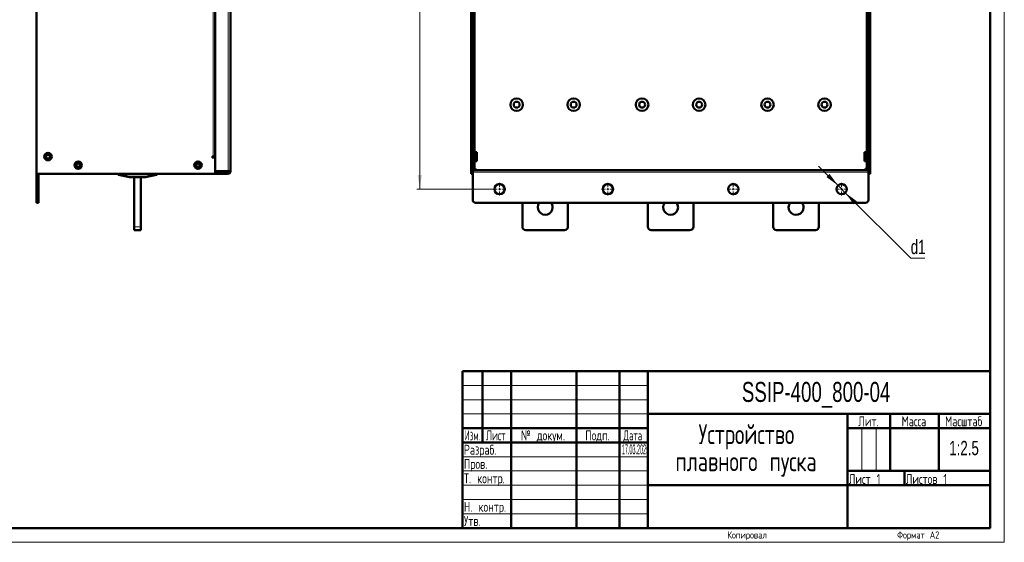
# Model space of a CAD drawing. Header units: millimetres. Extents: x 0 to 594, y 0 to 420.
# Tile 10 of 11: x 249 to 594, y 0 to 183. Entities that reach past the tile are written whole.
import ezdxf

# ---------------------------------------------------------------- set-up
doc = ezdxf.new("R2010")
doc.units = ezdxf.units.MM
doc.layers.add('ОСЕВЫЕ', color=7, linetype='Continuous')
doc.styles.add('SLDTEXTSTYLE0', font='TXT', dxfattribs={"width": 0.7, "bigfont": 'bigfont'})
doc.styles.add('SLDTEXTSTYLE1', font='TXT', dxfattribs={"width": 0.7})
doc.styles.add('SLDTEXTSTYLE2', font='TXT', dxfattribs={"width": 0.597433, "bigfont": 'bigfont'})
doc.styles.add('SLDTEXTSTYLE3', font='TXT', dxfattribs={"width": 0.628357, "bigfont": 'bigfont'})
doc.styles.add('SLDTEXTSTYLE4', font='TXT', dxfattribs={"width": 0.57744, "bigfont": 'bigfont'})
doc.styles.add('SLDTEXTSTYLE5', font='TXT', dxfattribs={"width": 0.326651})
doc.dimstyles.new('SLDDIMSTYLE0', dxfattribs={"dimtxt": 5, "dimasz": 5, "dimexe": 0, "dimexo": 0.0625, "dimgap": 1.25, "dimtad": 2, "dimdec": 1, "dimlfac": 2.5, "dimrnd": 1e-09, "dimzin": 12, "dimdsep": 46, "dimtxsty": 'SLDTEXTSTYLE1', "dimsah": 1, "dimcen": 0.09, "dimadec": 0, "dimazin": 3, "dimtfac": 1, "dimtdec": 3, "dimtofl": 0, "dimtmove": 0, "dimatfit": 3, "dimfxl": 0, "dimfrac": 2, "dimtolj": 1, "dimtzin": 12, "dimarcsym": 0})
doc.dimstyles.new('SLDDIMSTYLE1', dxfattribs={"dimtxt": 5, "dimasz": 5, "dimexe": 0, "dimexo": 0.0625, "dimgap": 1.25, "dimtad": 0, "dimtih": 1, "dimtoh": 1, "dimdec": 1, "dimlfac": 2.5, "dimrnd": 1e-09, "dimzin": 12, "dimdsep": 46, "dimtxsty": 'SLDTEXTSTYLE1', "dimsah": 1, "dimcen": 0, "dimadec": 0, "dimazin": 3, "dimtfac": 1, "dimtdec": 3, "dimtmove": 0, "dimatfit": 3, "dimfxl": 0, "dimfrac": 2, "dimtolj": 1, "dimtzin": 12, "dimarcsym": 0})

# ---------------------------------------------------------------- blocks, each defined once
blk = doc.blocks.new('SW_NOTE_0')
at = {"color": 0, "linetype": 'Continuous', "lineweight": 0, "char_height": 7, "attachment_point": 2, "style": 'SLDTEXTSTYLE0'}
for s, insert in [('Устройство', (21.44, 9)), ('плавного пуска', (21.31, -0.5))]:
    blk.add_mtext(s, dxfattribs=dict(at, insert=insert))
blk = doc.blocks.new('_D_3')
at = {"color": 7, "linetype": 'Continuous', "lineweight": 0}
for p, q in [((414.74, 324.63), (387.95, 324.63)), ((388.95, 324.63), (388.95, 123.83)), ((414.74, 123.83), (387.95, 123.83))]:
    blk.add_line(p, q, dxfattribs=at)
at = {"color": 7, "linetype": 'Continuous', "lineweight": 18}
for points in [[(388.95, 324.63), (388.18, 319.63), (389.72, 319.63)], [(388.95, 123.83), (389.72, 128.83), (388.18, 128.83)]]:
    blk.add_solid(points, dxfattribs=at)
at = {"color": 7, "linetype": 'Continuous', "lineweight": 18, "insert": (382.51, 221.56), "char_height": 5, "attachment_point": 1, "rotation": 90, "style": 'SLDTEXTSTYLE0'}
blk.add_mtext('В1', dxfattribs=at)
blk = doc.blocks.new('_D_9')
at = {"color": 7, "linetype": 'Continuous', "lineweight": 0}
for p, q in [((535.68, 125.1), (528.88, 131.9)), ((535.68, 125.1), (538.22, 122.56)), ((538.22, 122.56), (561.17, 99.61)), ((561.17, 99.61), (566.15, 99.61))]:
    blk.add_line(p, q, dxfattribs=at)
at = {"color": 7, "linetype": 'Continuous', "lineweight": 18}
for points in [[(535.68, 125.1), (532.69, 129.18), (531.6, 128.09)], [(538.22, 122.56), (541.22, 118.48), (542.3, 119.56)]]:
    blk.add_solid(points, dxfattribs=at)
at = {"color": 7, "linetype": 'Continuous', "lineweight": 18, "insert": (561.17, 106.05), "char_height": 5, "attachment_point": 1, "style": 'SLDTEXTSTYLE1'}
blk.add_mtext('d1', dxfattribs=at)
blk = doc.blocks.new('SW_CENTERMARKSYMBOL_20')
at = {"color": 0, "linetype": 'Continuous', "lineweight": 18}
for p, q in [((-0.8, 0), (-2.2, 0)), ((0, 0), (-0.4, 0)), ((0, 0.8), (0, 2.2)), ((0, 0), (0, 0.4)), ((0, 0), (0, -0.4)), ((0, 0), (0.4, 0)), ((0.8, 0), (2.2, 0)), ((0, -0.8), (0, -2.2))]:
    blk.add_line(p, q, dxfattribs=at)
blk = doc.blocks.new('SW_CENTERMARKSYMBOL_21')
at = {"color": 0, "linetype": 'Continuous', "lineweight": 18}
for p, q in [((-0.8, 0), (-2.2, 0)), ((0, 0), (-0.4, 0)), ((0, 0.8), (0, 2.2)), ((0, 0), (0, 0.4)), ((0, 0), (0, -0.4)), ((0, 0), (0.4, 0)), ((0.8, 0), (2.2, 0)), ((0, -0.8), (0, -2.2))]:
    blk.add_line(p, q, dxfattribs=at)
blk = doc.blocks.new('SW_CENTERMARKSYMBOL_22')
at = {"color": 0, "linetype": 'Continuous', "lineweight": 18}
for p, q in [((-0.8, 0), (-2.2, 0)), ((0, 0), (-0.4, 0)), ((0, 0.8), (0, 2.2)), ((0, 0), (0, 0.4)), ((0, 0), (0, -0.4)), ((0, 0), (0.4, 0)), ((0.8, 0), (2.2, 0)), ((0, -0.8), (0, -2.2))]:
    blk.add_line(p, q, dxfattribs=at)
blk = doc.blocks.new('SW_CENTERMARKSYMBOL_23')
at = {"color": 0, "linetype": 'Continuous', "lineweight": 18}
for p, q in [((-0.8, 0), (-2.2, 0)), ((0, 0), (-0.4, 0)), ((0, 0.8), (0, 2.2)), ((0, 0), (0, 0.4)), ((0, 0), (0, -0.4)), ((0, 0), (0.4, 0)), ((0.8, 0), (2.2, 0)), ((0, -0.8), (0, -2.2))]:
    blk.add_line(p, q, dxfattribs=at)

msp = doc.modelspace()

# ---------------------------------------------------------------- linework, layer by layer
at = {"color": 7, "linetype": 'Continuous', "lineweight": 50}
for p, q in [((589, 5), (589, 415)), ((254.582, 129.229), (254.582, 317.229)), ((317.182, 130.112), (317.182, 316.346)), ((322.582, 316.429), (322.582, 130.029)), ((406.951, 317.229), (406.951, 129.229)), ((407.551, 129.229), (407.551, 317.229)), ((407.551, 315.429), (407.551, 131.029)), ((408.151, 315.429), (408.151, 131.029)), ((545.751, 131.029), (545.751, 315.429)), ((546.351, 317.229), (546.351, 129.229)), ((546.351, 131.029), (546.351, 315.429)), ((546.951, 129.229), (546.951, 317.229)), ((316.502, 135.229), (316.202, 135.229)), ((316.202, 135.229), (316.202, 134.929)), ((316.202, 134.929), (317.182, 134.929)), ((316.502, 135.229), (317.182, 135.229)), ((317.182, 134.929), (317.182, 129.229)), ((408.951, 136.809), (408.151, 136.809)), ((408.951, 133.649), (408.951, 136.809)), ((545.751, 136.809), (544.951, 136.809)), ((544.951, 136.809), (544.951, 135.229)), ((544.951, 135.229), (544.951, 133.649)), ((408.151, 133.649), (408.951, 133.649)), ((544.951, 133.649), (545.751, 133.649)), ((317.182, 129.229), (254.582, 129.229)), ((254.582, 120.029), (254.582, 129.229)), ((255.182, 129.229), (255.182, 120.029)), ((283.182, 129.229), (283.182, 128.878)), ((283.343, 128.797), (287.177, 128.03)), ((287.188, 128.029), (292.777, 128.029)), ((288.782, 128.029), (288.782, 110.629)), ((291.182, 110.629), (291.182, 128.029)), ((292.788, 128.03), (296.622, 128.797)), ((296.782, 128.878), (296.782, 129.229)), ((298.038, 129.229), (298.038, 129.189)), ((299.016, 129.229), (299.016, 129.189)), ((299.016, 129.189), (301.74, 129.189)), ((301.927, 129.229), (301.927, 129.189)), ((301.927, 129.189), (302.094, 129.189)), ((302.094, 129.229), (302.094, 129.189)), ((321.782, 130.112), (317.182, 130.112)), ((317.182, 129.829), (321.782, 129.829)), ((317.182, 129.229), (321.782, 129.229)), ((320.382, 130.029), (317.262, 130.029)), ((320.382, 130.029), (321.582, 130.029)), ((321.582, 130.029), (321.582, 130.112)), ((321.782, 129.229), (321.782, 129.829)), ((321.982, 130.029), (322.582, 130.029)), ((406.951, 129.229), (407.551, 129.229)), ((407.551, 131.029), (408.151, 131.029)), ((407.551, 130.729), (408.531, 130.729)), ((407.551, 130.429), (546.351, 130.429)), ((407.551, 129.749), (407.551, 120.029)), ((408.151, 131.029), (408.151, 130.729)), ((408.151, 131.029), (408.231, 131.029)), ((408.531, 131.029), (408.231, 131.029)), ((408.531, 130.729), (408.531, 131.029)), ((545.371, 131.029), (545.371, 130.729)), ((545.671, 131.029), (545.371, 131.029)), ((545.371, 130.729), (546.351, 130.729)), ((545.751, 131.029), (545.671, 131.029)), ((545.751, 130.729), (545.751, 131.029)), ((546.351, 131.029), (545.751, 131.029)), ((546.351, 120.029), (546.351, 129.749)), ((546.951, 129.229), (546.351, 129.229)), ((254.582, 120.029), (254.582, 119.029)), ((254.582, 119.029), (255.182, 119.029)), ((255.182, 120.029), (255.182, 119.029)), ((408.551, 119.029), (545.351, 119.029)), ((424.951, 110.629), (424.951, 119.029)), ((440.951, 119.029), (440.951, 110.629)), ((468.951, 110.629), (468.951, 119.029)), ((484.951, 119.029), (484.951, 110.629)), ((512.951, 110.629), (512.951, 119.029)), ((528.951, 119.029), (528.951, 110.629)), ((288.782, 110.629), (288.782, 109.429)), ((291.182, 109.429), (291.182, 110.629)), ((291.182, 109.429), (288.782, 109.429)), ((439.751, 109.429), (426.151, 109.429)), ((483.751, 109.429), (470.151, 109.429)), ((527.751, 109.429), (514.151, 109.429)), ((404, 60), (589, 60)), ((404, 60), (404, 5)), ((411, 35), (411, 60)), ((421, 60), (421, 5)), ((444, 60), (444, 5)), ((459, 60), (459, 5)), ((469, 60), (469, 5)), ((469, 45), (589, 45)), ((539, 45), (539, 5)), ((554, 45), (554, 25)), ((571, 45), (571, 25)), ((404, 40), (469, 40)), ((539, 40), (589, 40)), ((404, 35), (469, 35)), ((539, 25), (589, 25)), ((559, 25), (559, 20)), ((469, 20), (589, 20)), ((20, 5), (589, 5))]:
    msp.add_line(p, q, dxfattribs=at)
at = {"color": 9, "linetype": 'Continuous', "lineweight": 18}
for p, q in [((321.782, 316.346), (321.782, 130.112)), ((316.502, 135.229), (316.502, 311.229)), ((408.231, 136.809), (408.231, 221.649)), ((545.671, 221.649), (545.671, 136.809)), ((408.231, 131.029), (408.231, 133.649)), ((545.671, 133.649), (545.671, 131.029)), ((287.188, 128.03), (283.354, 128.797)), ((283.582, 128.876), (283.582, 129.229)), ((296.382, 128.876), (283.582, 128.876)), ((283.582, 128.876), (283.582, 128.818)), ((283.582, 128.818), (296.382, 128.818)), ((292.777, 128.03), (287.188, 128.03)), ((287.188, 128.03), (287.188, 128.029)), ((296.611, 128.797), (292.777, 128.03)), ((292.777, 128.029), (292.777, 128.03)), ((296.382, 129.229), (296.382, 128.876)), ((296.382, 128.876), (296.382, 128.818)), ((301.74, 129.229), (301.74, 129.189)), ((320.382, 130.112), (320.382, 130.029)), ((546.351, 130.509), (407.551, 130.509)), ((407.551, 129.749), (546.351, 129.749)), ((255.182, 120.029), (254.582, 120.029)), ((291.182, 110.629), (288.782, 110.629))]:
    msp.add_line(p, q, dxfattribs=at)
at = {"color": 7, "linetype": 'Continuous', "lineweight": 18}
for p, q in [((404, 55), (469, 55)), ((404, 50), (469, 50)), ((404, 45), (469, 45)), ((544, 40), (544, 25)), ((549, 40), (549, 25)), ((404, 30), (469, 30)), ((404, 25), (469, 25)), ((404, 20), (469, 20)), ((404, 15), (469, 15)), ((404, 10), (469, 10))]:
    msp.add_line(p, q, dxfattribs=at)
at = {"color": 7, "linetype": 'Continuous', "lineweight": 50}
for centre, radius in [((422.951, 153.429), 2.2), ((442.951, 153.429), 2.2), ((466.951, 153.429), 2.2), ((486.951, 153.429), 2.2), ((510.951, 153.429), 2.2), ((530.951, 153.429), 2.2), ((422.951, 153.429), 1.04), ((442.951, 153.429), 1.04), ((466.951, 153.429), 1.04), ((486.951, 153.429), 1.04), ((510.951, 153.429), 1.04), ((530.951, 153.429), 1.04), ((258.582, 135.229), 1.3), ((258.582, 135.229), 0.9), ((258.582, 135.229), 0.66), ((269.182, 132.229), 1.3), ((269.182, 132.229), 0.9), ((269.182, 132.229), 0.64), ((311.182, 132.229), 1.3), ((311.182, 132.229), 0.9), ((311.182, 132.229), 0.64), ((416.951, 123.829), 1.8), ((454.951, 123.829), 1.8), ((498.951, 123.829), 1.8), ((536.951, 123.829), 1.8)]:
    msp.add_circle(centre, radius, dxfattribs=at)
for centre, radius, start, end in [((283.242, 128.878), 0.06, 180, 207.50836), ((283.242, 128.878), 0.06, 228.2559, 258.69007), ((283.347, 128.822), 0.026, 259.0193, 285.16451), ((287.188, 128.089), 0.06, 258.69007, 270), ((292.777, 128.089), 0.06, 270, 281.30993), ((296.617, 128.822), 0.026, 254.83549, 280.9807), ((296.722, 128.878), 0.06, 281.30993, 360), ((317.262, 129.949), 0.08, 90, 180), ((408.551, 120.029), 1, 180, 270), ((432.951, 117.429), 2.6, 142.02013, 0), ((432.951, 117.429), 2.6, 0, 37.97987), ((476.951, 117.429), 2.6, 142.02013, 0), ((476.951, 117.429), 2.6, 0, 37.97987), ((520.951, 117.429), 2.6, 142.02013, 0), ((520.951, 117.429), 2.6, 0, 37.97987), ((545.351, 120.029), 1, 270, 0), ((426.151, 110.629), 1.2, 180, 270), ((439.751, 110.629), 1.2, 270, 0), ((470.151, 110.629), 1.2, 180, 270), ((483.751, 110.629), 1.2, 270, 0), ((514.151, 110.629), 1.2, 180, 270), ((527.751, 110.629), 1.2, 270, 0)]:
    msp.add_arc(centre, radius, start, end, dxfattribs=at)
at = {"color": 9, "linetype": 'Continuous', "lineweight": 18}
for centre, start, end in [((287.182, 128.055), 259.0193, 285.16451), ((292.783, 128.055), 254.83549, 280.9807)]:
    msp.add_arc(centre, 0.026, start, end, dxfattribs=at)
for points, knots in [([(283.182, 128.878), (283.184, 128.878), (283.187, 128.877), (283.213, 128.873), (283.254, 128.866), (283.294, 128.859), (283.314, 128.856)], [0, 0, 0, 0, 0.2376854, 0.4834146, 0.7374427, 1, 1, 1, 1]), ([(283.314, 128.856), (283.355, 128.862), (283.435, 128.873), (283.534, 128.875), (283.582, 128.876)], [0, 0, 0, 0, 0.5129599, 1, 1, 1, 1]), ([(283.354, 128.797), (283.388, 128.803), (283.456, 128.815), (283.54, 128.817), (283.582, 128.818)], [0, 0, 0, 0, 0.5016563, 1, 1, 1, 1]), ([(296.382, 128.876), (296.431, 128.875), (296.53, 128.873), (296.61, 128.862), (296.651, 128.856)], [0, 0, 0, 0, 0.4870401, 1, 1, 1, 1]), ([(296.382, 128.818), (296.425, 128.817), (296.509, 128.815), (296.577, 128.803), (296.611, 128.797)], [0, 0, 0, 0, 0.4983437, 1, 1, 1, 1]), ([(296.651, 128.856), (296.671, 128.859), (296.711, 128.866), (296.752, 128.873), (296.778, 128.877), (296.781, 128.878), (296.782, 128.878)], [0, 0, 0, 0, 0.2625573, 0.5165854, 0.7623146, 1, 1, 1, 1])]:
    msp.add_open_spline(points, degree=3, knots=knots, dxfattribs=at)
at = {"color": 7, "linetype": 'Continuous', "lineweight": 50}
for points, knots in [([(283.185, 128.878), (283.185, 128.873), (283.185, 128.863), (283.19, 128.848), (283.199, 128.835), (283.208, 128.829), (283.212, 128.826)], [0, 0, 0, 0, 0.2440656, 0.4961315, 0.7503323, 1, 1, 1, 1]), ([(283.231, 128.819), (283.232, 128.819), (283.235, 128.818), (283.258, 128.814), (283.293, 128.807), (283.326, 128.8), (283.343, 128.797)], [0, 0, 0, 0, 0.2483064, 0.4985086, 0.7480251, 1, 1, 1, 1]), ([(283.343, 128.797), (283.34, 128.798), (283.334, 128.799), (283.326, 128.806), (283.318, 128.817), (283.313, 128.835), (283.314, 128.849), (283.314, 128.856)], [0, 0, 0, 0, 0.1599166, 0.2968601, 0.5007262, 0.7681984, 1, 1, 1, 1]), ([(283.314, 128.856), (283.315, 128.849), (283.318, 128.835), (283.327, 128.817), (283.339, 128.803), (283.349, 128.799), (283.354, 128.797)], [0, 0, 0, 0, 0.24233125, 0.50005032, 0.72111299, 1, 1, 1, 1]), ([(296.611, 128.797), (296.616, 128.799), (296.626, 128.803), (296.638, 128.817), (296.647, 128.835), (296.65, 128.849), (296.651, 128.856)], [0, 0, 0, 0, 0.2789206, 0.4999496, 0.7576925, 1, 1, 1, 1]), ([(296.651, 128.856), (296.651, 128.849), (296.652, 128.835), (296.646, 128.817), (296.639, 128.806), (296.631, 128.799), (296.625, 128.798), (296.622, 128.797)], [0, 0, 0, 0, 0.231821, 0.4992739, 0.7031761, 0.840111, 1, 1, 1, 1]), ([(296.622, 128.797), (296.639, 128.8), (296.672, 128.807), (296.707, 128.814), (296.73, 128.818), (296.733, 128.819), (296.734, 128.819)], [0, 0, 0, 0, 0.25045867, 0.50142376, 0.75019467, 1, 1, 1, 1]), ([(301.74, 129.189), (301.767, 129.189), (301.811, 129.189), (301.866, 129.189), (301.901, 129.189), (301.925, 129.189), (301.926, 129.189), (301.927, 129.189)], [0, 0, 0, 0, 0.246037, 0.3947302, 0.5449253, 0.7176784, 1, 1, 1, 1])]:
    msp.add_open_spline(points, degree=3, knots=knots, dxfattribs=at)
for points in [[(321.782, 130.112), (321.887, 130.105), (322.097, 130.091), (322.361, 130.07), (322.546, 130.049), (322.57, 130.036), (322.582, 130.029)], [(321.982, 130.029), (321.979, 130.036), (321.973, 130.049), (321.927, 130.07), (321.861, 130.091), (321.809, 130.105), (321.782, 130.112)], [(321.782, 129.829), (321.809, 129.832), (321.861, 129.838), (321.927, 129.884), (321.973, 129.95), (321.979, 130.002), (321.982, 130.029)], [(322.582, 130.029), (322.57, 129.924), (322.546, 129.714), (322.361, 129.45), (322.097, 129.265), (321.887, 129.241), (321.782, 129.229)]]:
    msp.add_open_spline(points, degree=3, dxfattribs=at)
at = {"layer": 'ОСЕВЫЕ', "lineweight": 18}
for p in [(594, 420), (0, 0)]:
    msp.add_line(p, (594, 0), dxfattribs=at)

# ---------------------------------------------------------------- block references
at = {"color": 7, "linetype": 'Continuous', "lineweight": 0}
for name, p in [('SW_CENTERMARKSYMBOL_20', (416.951, 123.829)), ('SW_CENTERMARKSYMBOL_21', (454.951, 123.829)), ('SW_CENTERMARKSYMBOL_22', (498.951, 123.829)), ('SW_CENTERMARKSYMBOL_23', (536.951, 123.829)), ('SW_NOTE_0', (482.102, 32.415))]:
    msp.add_blockref(name, p, dxfattribs=at)

# ---------------------------------------------------------------- texts
for s, insert, char_height, attachment_point, style in [('SSIP-400_800-04', (527.992, 56.22), 7, 2, 'SLDTEXTSTYLE1'), ('Лит.', (546.353, 44.18), 3.5, 2, 'SLDTEXTSTYLE0'), ('Масса', (562.306, 44.18), 3.5, 2, 'SLDTEXTSTYLE0'), ('Масштаб', (579.754, 44.18), 3.5, 2, 'SLDTEXTSTYLE0'), ('Изм.', (407.452, 39.236), 3.5, 2, 'SLDTEXTSTYLE4'), ('Лист', (415.656, 39.236), 3.5, 2, 'SLDTEXTSTYLE3'), ('№ докум.', (432.184, 39.236), 3.5, 2, 'SLDTEXTSTYLE0'), ('Подп.', (451.324, 39.236), 3.5, 2, 'SLDTEXTSTYLE0'), ('Дата', (463.689, 39.236), 3.5, 2, 'SLDTEXTSTYLE2'), ('Разраб.', (404.447, 34.18), 3.5, 1, 'SLDTEXTSTYLE0'), ('1:2.5', (579.875, 35.546), 5, 2, 'SLDTEXTSTYLE1'), ('17.03.2025', (459.858, 34.34), 3.5, 1, 'SLDTEXTSTYLE5'), ('Пров.', (404.447, 29.236), 3.5, 1, 'SLDTEXTSTYLE0'), ('Т. контр.', (404.447, 24.18), 3.5, 1, 'SLDTEXTSTYLE0'), ('Лист 1', (539.447, 23.93), 3.5, 1, 'SLDTEXTSTYLE0'), ('Листов 1', (559.447, 23.93), 3.5, 1, 'SLDTEXTSTYLE0'), ('Н. контр.', (404.447, 14.18), 3.5, 1, 'SLDTEXTSTYLE0'), ('Утв.', (404.447, 9.236), 3.5, 1, 'SLDTEXTSTYLE0'), ('Копировал', (503.804, 3.817), 2.5, 2, 'SLDTEXTSTYLE0'), ('Формат А2', (563.794, 3.817), 2.5, 2, 'SLDTEXTSTYLE0')]:
    msp.add_mtext(s, dxfattribs=dict(at, insert=insert, char_height=char_height, attachment_point=attachment_point, style=style))

# ---------------------------------------------------------------- dimensions: what is measured, and where the dimension line sits
at = {"color": 7, "linetype": 'Continuous', "lineweight": 18}
dim = msp.add_linear_dim(base=(388.951, 123.829), p1=(414.751, 324.629), p2=(414.751, 123.829), angle=90, text='В1', dimstyle='SLDDIMSTYLE0', dxfattribs=at)
dim.commit()
dim.dimension.update_dxf_attribs({"geometry": '_D_3', "text_midpoint": (388.951, 224.229), "dimtype": 160})
dim = msp.add_diameter_dim_2p(p1=(538.224, 122.556), p2=(535.678, 125.101), text='d1', dimstyle='SLDDIMSTYLE1', override={"dimpost": '<>'}, dxfattribs=at)
dim.commit()
dim.dimension.update_dxf_attribs({"geometry": '_D_9', "text_midpoint": (563.66, 103.421), "dimtype": 163})

doc.saveas('drawing.dxf')
